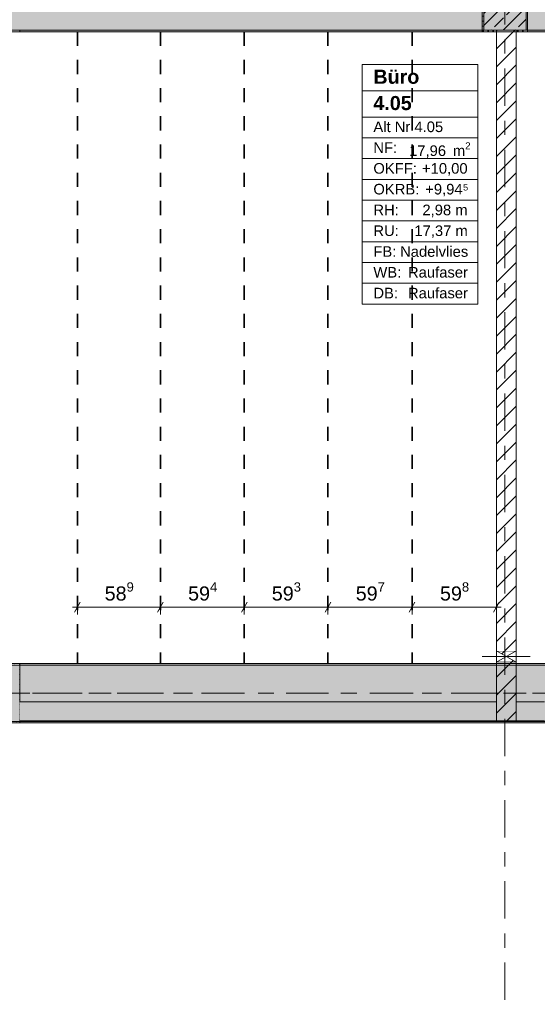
# Model space of a CAD drawing. Header units: metres. Extents: x -3.6 to 84.5, y -11 to 16.8.
# Tile 153 of 229: x 40.3 to 44, y 6.1 to 13.1. Entities that reach past the tile are written whole.
import ezdxf

# ---------------------------------------------------------------- set-up
doc = ezdxf.new("R2010")
doc.units = ezdxf.units.M
doc.header["$MEASUREMENT"] = 0
for name, pattern in [('Achse', [0.2, 0.1, -0.05, 0, -0.05]), ('Strichlinie doppelt', [0.546806, 0.264583, -0.105833, 0.070556, -0.105833]), ('Wipeout_Contour', [1, 0, -1])]:
    doc.linetypes.add(name, pattern=pattern)
for name, color, linetype in [('155 - Bemaßung_ Beschriftung.Ausbau - Deckenelemente', 7, 'Continuous'), ('401 - Zone.Raum_ Raumbegrenzung_ Whg.', 7, 'Continuous'), ('451 - Universal.Achsen Raster', 7, 'Continuous'), ('605 - Struktur.Wand Innen', 7, 'Continuous'), ('607 - Struktur.Stütze', 7, 'Continuous'), ('608 - Struktur.Träger', 7, 'Continuous'), ('Abbruch_605 - Struktur.Wand Innen', 7, 'Continuous'), ('Neubau_605 - Struktur.Wand Innen', 7, 'Continuous')]:
    doc.layers.add(name, color=color, linetype=linetype)
doc.styles.add('ERSTELLTER_STIL_1', font='txt')
doc.styles.add('ERSTELLTER_STIL_2', font='txt')
doc.linetypes.add('Abbruch 1', pattern='A,0,[1,2022.0244.A_L5A-PL04.10_iA_Deckenelemente 3.OG1.Shx,S=0.001984,R=0,X=0,Y=0],-0.25,0', length=0.25)
doc.dimstyles.new('ERSTELLTER_STIL__1', dxfattribs={"dimtxt": 0.1, "dimasz": 0.0532, "dimexe": 0.18, "dimexo": 0.0625, "dimgap": 0, "dimtad": 1, "dimtih": 1, "dimtoh": 1, "dimzin": 0, "dimdsep": 46, "dimtxsty": 'ERSTELLTER_STIL_2', "dimblk": 'ARROWHEAD_2', "dimblk1": 'ARROWHEAD_2', "dimblk2": 'ARROWHEAD_2', "dimcen": 0.09, "dimse1": 1, "dimse2": 1, "dimclrd": 7, "dimclre": 7, "dimclrt": 7, "dimazin": 0, "dimtfac": 1, "dimtdec": 4, "dimtmove": 0, "dimatfit": 3, "dimfxl": 1, "dimtolj": 1, "dimtzin": 0, "dimarcsym": 0})
pattern_1 = [(45, (0, 0), (-0.08485281, 0.08485281), []), (45, (-0.04243, 0.04243), (-0.08485281, 0.08485281), [0.09, -0.03])]
pattern_2 = [(45, (0, 0), (-0.01767767, 0.01767767), [0, -0.025])]
pattern_3 = [(45, (0, 0), (-0.0636396, 0.0636396), [])]

# ---------------------------------------------------------------- blocks, each defined once
blk = doc.blocks.new('*D151')
at = {"layer": '155 - Bemaßung_ Beschriftung.Ausbau - Deckenelemente', "color": 7, "linetype": 'Continuous', "lineweight": 5}
for p, q in [((40.7192, 8.945), (40.6788, 8.875)), ((40.699, 8.8575), (40.699, 8.9625)), ((41.3082, 8.945), (41.2678, 8.875)), ((41.288, 8.8575), (41.288, 8.9625)), ((40.6647, 8.91), (40.699, 8.91)), ((40.699, 8.91), (41.288, 8.91))]:
    blk.add_line(p, q, dxfattribs=at)
at = {"layer": '155 - Bemaßung_ Beschriftung.Ausbau - Deckenelemente', "color": 7, "lineweight": 5, "insert": (40.8925, 8.9283), "char_height": 0.1, "attachment_point": 7, "style": 'ERSTELLTER_STIL_2'}
blk.add_mtext('\\A1;{\\pql;\\fArial|b0|i0|c0|p38;58\\fArial|b0|i0|c0|p38;\\A1{\\H.66x;\\S9^  ;}}', dxfattribs=at)
blk = doc.blocks.new('ARROWHEAD_2')
at = {"color": 0, "linetype": 'Continuous', "lineweight": 0}
for p, q in [((0, 0), (-1, 0)), ((-0.38, -0.66), (0.38, 0.66))]:
    blk.add_line(p, q, dxfattribs=at)
blk = doc.blocks.new('*D152')
at = {"layer": '155 - Bemaßung_ Beschriftung.Ausbau - Deckenelemente', "color": 7, "linetype": 'Continuous', "lineweight": 5}
for p, q in [((41.3082, 8.945), (41.2678, 8.875)), ((41.288, 8.8575), (41.288, 8.9625)), ((41.9022, 8.945), (41.8618, 8.875)), ((41.882, 8.8575), (41.882, 8.9625)), ((41.288, 8.91), (41.882, 8.91))]:
    blk.add_line(p, q, dxfattribs=at)
at = {"layer": '155 - Bemaßung_ Beschriftung.Ausbau - Deckenelemente', "color": 7, "lineweight": 5, "insert": (41.484, 8.9283), "char_height": 0.1, "attachment_point": 7, "style": 'ERSTELLTER_STIL_2'}
blk.add_mtext('\\A1;{\\pql;\\fArial|b0|i0|c0|p38;59\\fArial|b0|i0|c0|p38;\\A1{\\H.66x;\\S4^  ;}}', dxfattribs=at)
blk = doc.blocks.new('*D153')
at = {"layer": '155 - Bemaßung_ Beschriftung.Ausbau - Deckenelemente', "color": 7, "linetype": 'Continuous', "lineweight": 5}
for p, q in [((41.9022, 8.945), (41.8618, 8.875)), ((41.882, 8.8575), (41.882, 8.9625)), ((42.4952, 8.945), (42.4548, 8.875)), ((42.475, 8.8575), (42.475, 8.9625)), ((41.882, 8.91), (42.475, 8.91))]:
    blk.add_line(p, q, dxfattribs=at)
at = {"layer": '155 - Bemaßung_ Beschriftung.Ausbau - Deckenelemente', "color": 7, "lineweight": 5, "insert": (42.0775, 8.9283), "char_height": 0.1, "attachment_point": 7, "style": 'ERSTELLTER_STIL_2'}
blk.add_mtext('\\A1;{\\pql;\\fArial|b0|i0|c0|p38;59\\fArial|b0|i0|c0|p38;\\A1{\\H.66x;\\S3^  ;}}', dxfattribs=at)
blk = doc.blocks.new('*D154')
at = {"layer": '155 - Bemaßung_ Beschriftung.Ausbau - Deckenelemente', "color": 7, "linetype": 'Continuous', "lineweight": 5}
for p, q in [((42.4952, 8.945), (42.4548, 8.875)), ((42.475, 8.8575), (42.475, 8.9625)), ((43.0922, 8.945), (43.0518, 8.875)), ((43.072, 8.8575), (43.072, 8.9625)), ((42.475, 8.91), (43.072, 8.91))]:
    blk.add_line(p, q, dxfattribs=at)
at = {"layer": '155 - Bemaßung_ Beschriftung.Ausbau - Deckenelemente', "color": 7, "lineweight": 5, "insert": (42.6725, 8.9283), "char_height": 0.1, "attachment_point": 7, "style": 'ERSTELLTER_STIL_2'}
blk.add_mtext('\\A1;{\\pql;\\fArial|b0|i0|c0|p38;59\\fArial|b0|i0|c0|p38;\\A1{\\H.66x;\\S7^  ;}}', dxfattribs=at)
blk = doc.blocks.new('*D155')
at = {"layer": '155 - Bemaßung_ Beschriftung.Ausbau - Deckenelemente', "color": 7, "linetype": 'Continuous', "lineweight": 5}
for p, q in [((43.0922, 8.945), (43.0518, 8.875)), ((43.072, 8.8575), (43.072, 8.9625)), ((43.6498, 8.875), (43.6902, 8.945)), ((43.67, 8.8575), (43.67, 8.9625)), ((43.072, 8.91), (43.67, 8.91)), ((43.67, 8.91), (43.7042, 8.91))]:
    blk.add_line(p, q, dxfattribs=at)
at = {"layer": '155 - Bemaßung_ Beschriftung.Ausbau - Deckenelemente', "color": 7, "lineweight": 5, "insert": (43.27, 8.9283), "char_height": 0.1, "attachment_point": 7, "style": 'ERSTELLTER_STIL_2'}
blk.add_mtext('\\A1;{\\pql;\\fArial|b0|i0|c0|p38;59\\fArial|b0|i0|c0|p38;\\A1{\\H.66x;\\S8^  ;}}', dxfattribs=at)

msp = doc.modelspace()

# ---------------------------------------------------------------- hatches: boundary and pattern name
at = {"layer": '607 - Struktur.Stütze', "linetype": 'Continuous', "lineweight": 0, "true_color": 0x000000}
h = msp.add_hatch(dxfattribs=at)
h.set_pattern_fill('Gips_0001', color=18, style=0, pattern_type=2)
h.set_pattern_definition(pattern_2)
h.paths.add_polyline_path([(43.58, 13.445), (43.57, 13.445), (43.57, 12.99), (43.67, 12.99), (43.67, 13), (43.58, 13)])
h = msp.add_hatch(dxfattribs=at)
h.set_pattern_fill('Beton__Stahlbeton_0001', color=18, style=0, pattern_type=2)
h.set_pattern_definition(pattern_1)
h.paths.add_polyline_path([(43.58, 13), (43.88, 13), (43.88, 13.45), (43.58, 13.45)])
h = msp.add_hatch(dxfattribs=at)
h.set_pattern_fill('Gips_0001', color=18, style=0, pattern_type=2)
h.set_pattern_definition(pattern_2)
h.paths.add_polyline_path([(43.81, 12.99), (43.89, 12.99), (43.89, 13.445), (43.88, 13.445), (43.88, 13), (43.81, 13)])
h = msp.add_hatch(dxfattribs=at)
h.set_pattern_fill('Gips_0001', color=18, style=0, pattern_type=2)
h.set_pattern_definition(pattern_2)
h.paths.add_polyline_path([(39.97, 8.09), (40.29, 8.09), (40.29, 8.51), (40.19, 8.51), (40.19, 8.5), (40.28, 8.5), (40.28, 8.1), (39.98, 8.1), (39.98, 8.5), (40.05, 8.5), (40.05, 8.51), (39.97, 8.51)])
at = {"layer": '608 - Struktur.Träger', "linetype": 'Continuous', "lineweight": 0, "true_color": 0x000000}
h = msp.add_hatch(dxfattribs=at)
h.set_pattern_fill('Gips_0001', color=18, style=0, pattern_type=2)
h.set_pattern_definition(pattern_2)
h.paths.add_polyline_path([(40.29, 13), (40.29, 12.99), (43.57, 12.99), (43.57, 13)])
h = msp.add_hatch(dxfattribs=at)
h.set_pattern_fill('Gips_0001', color=18, style=0, pattern_type=2)
h.set_pattern_definition(pattern_2)
h.paths.add_polyline_path([(43.89, 12.99), (47.17, 12.99), (47.17, 13), (43.89, 13)])
at = {"layer": 'Abbruch_605 - Struktur.Wand Innen', "linetype": 'Continuous', "lineweight": 0, "true_color": 0x000000}
h = msp.add_hatch(dxfattribs=at)
h.set_pattern_fill('MW_Ziegel_0001', color=18, style=0, pattern_type=2)
h.set_pattern_definition(pattern_3)
h.paths.add_polyline_path([(43.67, 8.6), (43.74, 8.56), (43.81, 8.6)])
h = msp.add_hatch(dxfattribs=at)
h.set_pattern_fill('MW_Ziegel_0001', color=18, style=0, pattern_type=2)
h.set_pattern_definition(pattern_3)
h.paths.add_polyline_path([(43.67, 8.52), (43.81, 8.52), (43.74, 8.56)])

# ---------------------------------------------------------------- linework, layer by layer
at = {"layer": '155 - Bemaßung_ Beschriftung.Ausbau - Deckenelemente', "color": 7, "linetype": 'Achse', "lineweight": 35}
for p, q in [((40.699, 12.99), (40.699, 8.51)), ((41.288, 12.99), (41.288, 8.51)), ((41.882, 12.99), (41.882, 8.51)), ((42.475, 12.99), (42.475, 8.51)), ((43.072, 12.99), (43.072, 8.51))]:
    msp.add_line(p, q, dxfattribs=at)
at = {"layer": '401 - Zone.Raum_ Raumbegrenzung_ Whg.', "color": 7, "linetype": 'Continuous', "lineweight": 9}
for p, q in [((43.5379, 12.7583), (42.7191, 12.7583)), ((42.7191, 12.7583), (42.7191, 11.0591)), ((42.7191, 12.7583), (43.5379, 12.7583)), ((42.7191, 12.5716), (42.7191, 12.7583)), ((43.5379, 11.0591), (43.5379, 12.7583)), ((43.5379, 12.7583), (43.5379, 12.5716)), ((43.5379, 12.5716), (42.7191, 12.5716)), ((42.7191, 12.5716), (43.5379, 12.5716)), ((42.7191, 12.385), (42.7191, 12.5716)), ((43.5379, 12.5716), (43.5379, 12.385)), ((43.5379, 12.385), (42.7191, 12.385)), ((42.7191, 12.385), (43.5379, 12.385)), ((42.7191, 12.2377), (42.7191, 12.385)), ((43.5379, 12.385), (43.5379, 12.2377)), ((43.5379, 12.2377), (42.7191, 12.2377)), ((42.7191, 12.2377), (43.5379, 12.2377)), ((42.7191, 12.0904), (42.7191, 12.2377)), ((43.5379, 12.2377), (43.5379, 12.0904)), ((43.5379, 12.0904), (42.7191, 12.0904)), ((42.7191, 12.0904), (43.5379, 12.0904)), ((42.7191, 11.9431), (42.7191, 12.0904)), ((43.5379, 12.0904), (43.5379, 11.9431)), ((43.5379, 11.9431), (42.7191, 11.9431)), ((42.7191, 11.9431), (43.5379, 11.9431)), ((42.7191, 11.7958), (42.7191, 11.9431)), ((43.5379, 11.9431), (43.5379, 11.7958)), ((43.5379, 11.7958), (42.7191, 11.7958)), ((42.7191, 11.7958), (43.5379, 11.7958)), ((42.7191, 11.6484), (42.7191, 11.7958)), ((43.5379, 11.7958), (43.5379, 11.6484)), ((43.5379, 11.6484), (42.7191, 11.6484)), ((42.7191, 11.6484), (43.5379, 11.6484)), ((42.7191, 11.5011), (42.7191, 11.6484)), ((43.5379, 11.6484), (43.5379, 11.5011)), ((43.5379, 11.5011), (42.7191, 11.5011)), ((42.7191, 11.5011), (43.5379, 11.5011)), ((42.7191, 11.3538), (42.7191, 11.5011)), ((43.5379, 11.5011), (43.5379, 11.3538)), ((43.5379, 11.3538), (42.7191, 11.3538)), ((42.7191, 11.3538), (43.5379, 11.3538)), ((42.7191, 11.2065), (42.7191, 11.3538)), ((43.5379, 11.3538), (43.5379, 11.2065)), ((43.5379, 11.2065), (42.7191, 11.2065)), ((42.7191, 11.2065), (43.5379, 11.2065)), ((42.7191, 11.0591), (42.7191, 11.2065)), ((43.5379, 11.2065), (43.5379, 11.0591)), ((42.7191, 11.0591), (43.5379, 11.0591)), ((43.5379, 11.0591), (42.7191, 11.0591))]:
    msp.add_line(p, q, dxfattribs=at)
at = {"layer": '607 - Struktur.Stütze', "color": 7, "linetype": 'Continuous', "lineweight": 5, "flags": 128}
for points in [[(43.57, 13.445), (43.57, 12.99), (43.67, 12.99)], [(43.81, 12.99), (43.89, 12.99), (43.89, 13.445)], [(40.05, 8.51), (39.97, 8.51), (39.97, 8.09), (40.29, 8.09), (40.29, 8.51), (40.19, 8.51)]]:
    msp.add_lwpolyline(points, dxfattribs=at)
at = {"layer": '607 - Struktur.Stütze', "color": 7, "linetype": 'Continuous', "lineweight": 13, "flags": 128}
msp.add_lwpolyline([(43.58, 13), (43.88, 13), (43.88, 13.45), (43.58, 13.45)], close=True, dxfattribs=at)
at = {"layer": '608 - Struktur.Träger', "color": 7, "linetype": 'Continuous', "lineweight": 5}
for p, q in [((40.29, 13), (40.29, 12.99)), ((43.57, 12.99), (40.29, 12.99)), ((43.57, 13), (43.57, 12.99)), ((43.89, 13), (43.89, 12.99)), ((47.17, 12.99), (43.89, 12.99)), ((40.29, 8.51), (40.29, 8.5))]:
    msp.add_line(p, q, dxfattribs=at)
at = {"layer": '608 - Struktur.Träger', "color": 7, "linetype": 'Continuous', "lineweight": 13}
msp.add_line((40.29, 8.5), (39.97, 8.5), dxfattribs=at)
at = {"layer": 'Abbruch_605 - Struktur.Wand Innen', "color": 7, "linetype": 'Abbruch 1', "lineweight": 18}
for p, q in [((43.81, 8.6), (43.67, 8.6)), ((43.67, 8.52), (43.81, 8.52))]:
    msp.add_line(p, q, dxfattribs=at)
at = {"layer": 'Abbruch_605 - Struktur.Wand Innen', "color": 160, "linetype": 'Abbruch 1', "lineweight": 5, "true_color": 0x3232ff}
msp.add_line((43.57, 8.56), (43.91, 8.56), dxfattribs=at)
msp.add_line((43.57, 8.56), (43.91, 8.56), dxfattribs=at)
at = {"layer": 'Abbruch_605 - Struktur.Wand Innen', "color": 7, "linetype": 'Abbruch 1', "lineweight": 18, "flags": 128}
for points in [[(43.67, 8.6), (43.67, 8.52)], [(43.81, 8.52), (43.81, 8.6)]]:
    msp.add_lwpolyline(points, dxfattribs=at)
at = {"layer": 'Neubau_605 - Struktur.Wand Innen', "color": 1, "linetype": 'Continuous', "lineweight": 9}
for p, q in [((43.67, 8.52), (43.81, 8.6)), ((43.67, 8.6), (43.81, 8.52))]:
    msp.add_line(p, q, dxfattribs=at)

# ---------------------------------------------------------------- texts
at = {"layer": '401 - Zone.Raum_ Raumbegrenzung_ Whg.', "color": 7, "lineweight": 9, "attachment_point": 1}
for s, insert, char_height, style in [('\\A1;{\\pqj;\\pt0;\\fArial|b1|i0|c0|p38;Büro}', (42.7976, 12.7207), 0.1, 'ERSTELLTER_STIL_1'), ('\\A1;{\\pqj;\\pt0;\\fArial|b1|i0|c0|p38;}', (43.4594, 12.7435), 0.1, 'ERSTELLTER_STIL_1'), ('\\A1;{\\pql;\\pt0;\\fArial|b1|i0|c0|p38;4.05}', (42.7976, 12.5341), 0.1, 'ERSTELLTER_STIL_1'), ('\\A1;{\\pqj;\\pt0;\\fArial|b1|i0|c0|p38;}', (43.4594, 12.5569), 0.1, 'ERSTELLTER_STIL_1'), ('\\A1;{\\pqj;\\pt0;\\fArial|b0|i0|c0|p38;Alt Nr 4.05}', (42.7976, 12.3532), 0.075, 'ERSTELLTER_STIL_2'), ('\\A1;{\\pqj;\\pt0;\\fArial|b0|i0|c0|p38;}', (43.4594, 12.3703), 0.075, 'ERSTELLTER_STIL_2'), ('\\A1;{\\pqj;\\pt0;\\fArial|b0|i0|c0|p38;NF: }', (42.7976, 12.2058), 0.075, 'ERSTELLTER_STIL_2'), ('\\A1;{\\pql;\\pt0,0.05;\\fArial|b0|i0|c0|p38;17,96\\fArial|b0|i0|c0|p38;\\A1{\\H.66x;\\S^  ;}\\fArial|b0|i0|c0|p38; m\\fArial|b0|i0|c0|p38;\\A1{\\H.66x;\\S2^  ;}}', (43.0508, 12.2058), 0.075, 'ERSTELLTER_STIL_2'), ('\\A1;{\\pqj;\\pt0;\\fArial|b0|i0|c0|p38;OKFF: }', (42.7976, 12.0585), 0.075, 'ERSTELLTER_STIL_2'), ('\\A1;{\\pqj;\\pt0;\\fArial|b0|i0|c0|p38;+10,00}', (43.1426, 12.0585), 0.075, 'ERSTELLTER_STIL_2'), ('\\A1;{\\pqj;\\pt0;\\fArial|b0|i0|c0|p38;OKRB: }', (42.7976, 11.9112), 0.075, 'ERSTELLTER_STIL_2'), ('\\A1;{\\pqj;\\pt0;\\fArial|b0|i0|c0|p38;+9,94⁵}', (43.1652, 11.9112), 0.075, 'ERSTELLTER_STIL_2'), ('\\A1;{\\pqj;\\pt0;\\fArial|b0|i0|c0|p38;RH: }', (42.7976, 11.7639), 0.075, 'ERSTELLTER_STIL_2'), ('\\A1;{\\pqj;\\pt0;\\fArial|b0|i0|c0|p38;2,98 m}', (43.1453, 11.7639), 0.075, 'ERSTELLTER_STIL_2'), ('\\A1;{\\pqj;\\pt0;\\fArial|b0|i0|c0|p38;RU: }', (42.7976, 11.6166), 0.075, 'ERSTELLTER_STIL_2'), ('\\A1;{\\pqj;\\pt0;\\fArial|b0|i0|c0|p38;17,37 m}', (43.0884, 11.6166), 0.075, 'ERSTELLTER_STIL_2'), ('\\A1;{\\pqj;\\pt0;\\fArial|b0|i0|c0|p38;FB: }', (42.7976, 11.4692), 0.075, 'ERSTELLTER_STIL_2'), ('\\A1;{\\pqj;\\pt0;\\fArial|b0|i0|c0|p38;Nadelvlies}', (42.9869, 11.4692), 0.075, 'ERSTELLTER_STIL_2'), ('\\A1;{\\pqj;\\pt0;\\fArial|b0|i0|c0|p38;WB: }', (42.7976, 11.3219), 0.075, 'ERSTELLTER_STIL_2'), ('\\A1;{\\pqj;\\pt0;\\fArial|b0|i0|c0|p38;Raufaser}', (43.0431, 11.3219), 0.075, 'ERSTELLTER_STIL_2'), ('\\A1;{\\pqj;\\pt0;\\fArial|b0|i0|c0|p38;DB: }', (42.7976, 11.1746), 0.075, 'ERSTELLTER_STIL_2'), ('\\A1;{\\pqj;\\pt0;\\fArial|b0|i0|c0|p38;Raufaser}', (43.0431, 11.1746), 0.075, 'ERSTELLTER_STIL_2')]:
    msp.add_mtext(s, dxfattribs=dict(at, insert=insert, char_height=char_height, style=style))

# ---------------------------------------------------------------- dimensions: what is measured, and where the dimension line sits
at = {"layer": '155 - Bemaßung_ Beschriftung.Ausbau - Deckenelemente', "color": 7, "linetype": 'Continuous', "lineweight": 5}
for base, p1, p2, picture, middle in [((41.288, 8.91), (40.699, 8.51), (41.288, 8.51), '*D151', (41.1038, 8.98)), ((41.882, 8.91), (41.288, 8.51), (41.882, 8.51), '*D152', (41.6953, 8.98)), ((42.475, 8.91), (41.882, 8.51), (42.475, 8.51), '*D153', (42.2888, 8.98)), ((43.072, 8.91), (42.475, 8.51), (43.072, 8.51), '*D154', (42.8838, 8.98))]:
    dim = msp.add_linear_dim(base=base, p1=p1, p2=p2, dimstyle='ERSTELLTER_STIL__1', dxfattribs=at)
    dim.commit()
    dim.dimension.update_dxf_attribs({"geometry": picture, "text_midpoint": middle, "dimtype": 160})

# ---------------------------------------------------------------- wipeouts: each hides what was drawn before it
at = {"color": 254, "linetype": 'Wipeout_Contour', "lineweight": 0, "ltscale": 184.874914}
msp.add_wipeout([(43.81, 8.105), (47.17, 8.105), (47.17, 8.2405), (43.81, 8.2405)], dxfattribs=at).dxf.layer = '605 - Struktur.Wand Innen'

# ---------------------------------------------------------------- next in the draw order: linework, layer by layer
at = {"layer": '605 - Struktur.Wand Innen', "color": 7, "linetype": 'Continuous', "lineweight": 18}
msp.add_line((43.81, 8.105), (43.81, 8.2405), dxfattribs=at)
at = {"layer": '605 - Struktur.Wand Innen', "color": 7, "linetype": 'Continuous', "lineweight": 13, "flags": 128}
msp.add_lwpolyline([(44.01, 8.2405), (43.81, 8.2405)], dxfattribs=at)

# ---------------------------------------------------------------- next in the draw order: wipeouts: each hides what was drawn before it
at = {"color": 254, "linetype": 'Wipeout_Contour', "lineweight": 0, "ltscale": 180.404481}
msp.add_wipeout([(43.81, 13), (43.67, 13), (43.67, 8.6), (43.81, 8.6)], dxfattribs=at).dxf.layer = '605 - Struktur.Wand Innen'
at = {"color": 254, "linetype": 'Wipeout_Contour', "lineweight": 0, "ltscale": 171.073869}
msp.add_wipeout([(40.29, 8.105), (43.67, 8.105), (43.67, 8.2405), (40.29, 8.2405)], dxfattribs=at).dxf.layer = '605 - Struktur.Wand Innen'

# ---------------------------------------------------------------- next in the draw order: hatches: boundary and pattern name
at = {"layer": '605 - Struktur.Wand Innen', "linetype": 'Continuous', "lineweight": 0, "true_color": 0x000000}
h = msp.add_hatch(dxfattribs=at)
h.set_pattern_fill('MW_Ziegel_0001', color=18, style=0, pattern_type=2)
h.set_pattern_definition(pattern_3)
h.paths.add_polyline_path([(43.81, 13), (43.67, 13), (43.67, 8.6), (43.81, 8.6)])
at = {"layer": '608 - Struktur.Träger', "linetype": 'Continuous', "lineweight": 0, "true_color": 0x000000}
h = msp.add_hatch(dxfattribs=at)
h.set_pattern_fill('Beton__Stahlbeton_0001', color=18, style=0, pattern_type=2)
h.set_pattern_definition(pattern_1)
h.paths.add_polyline_path([(15.09, 13.3), (14.78, 13.3), (14.78, 13), (15.09, 13), (18.37, 13), (18.69, 13), (21.97, 13), (22.29, 13), (25.57, 13), (25.89, 13), (29.17, 13), (29.49, 13), (32.77, 13), (33.09, 13), (36.37, 13), (36.69, 13), (39.97, 13), (40.29, 13), (43.57, 13), (43.89, 13), (47.17, 13), (47.48, 13), (47.48, 13.3), (47.17, 13.3), (43.89, 13.3), (43.57, 13.3), (40.29, 13.3), (39.97, 13.3), (36.69, 13.3), (36.37, 13.3), (33.09, 13.3), (32.77, 13.3), (29.49, 13.3), (29.17, 13.3), (25.89, 13.3), (25.57, 13.3), (22.29, 13.3), (21.97, 13.3), (18.69, 13.3), (18.37, 13.3)])

# ---------------------------------------------------------------- next in the draw order: linework, layer by layer
at = {"layer": '605 - Struktur.Wand Innen', "color": 7, "linetype": 'Continuous', "lineweight": 18}
msp.add_line((43.67, 8.2405), (43.67, 8.105), dxfattribs=at)
at = {"layer": '605 - Struktur.Wand Innen', "color": 7, "linetype": 'Continuous', "lineweight": 18, "flags": 128}
for points in [[(43.67, 13), (43.67, 8.6)], [(43.81, 8.6), (43.81, 13)]]:
    msp.add_lwpolyline(points, dxfattribs=at)
at = {"layer": '605 - Struktur.Wand Innen', "color": 7, "linetype": 'Continuous', "lineweight": 13, "flags": 128}
for points in [[(43.67, 8.2405), (40.29, 8.2405)], [(40.29, 8.105), (44.01, 8.105)]]:
    msp.add_lwpolyline(points, dxfattribs=at)
at = {"layer": '608 - Struktur.Träger', "color": 7, "linetype": 'Continuous', "lineweight": 13}
msp.add_line((14.78, 12.99), (47.48, 12.99), dxfattribs=at)
at = {"layer": '608 - Struktur.Träger', "color": 7, "linetype": 'Continuous', "lineweight": 5}
msp.add_line((40.29, 8.1), (40.29, 8.09), dxfattribs=at)
at = {"layer": '608 - Struktur.Träger', "color": 7, "linetype": 'Continuous', "lineweight": 13, "flags": 128}
msp.add_lwpolyline([(47.48, 13), (47.17, 13), (43.89, 13), (43.57, 13), (40.29, 13), (39.97, 13), (36.69, 13), (36.37, 13), (33.09, 13), (32.77, 13), (29.49, 13), (29.17, 13), (25.89, 13), (25.57, 13), (22.29, 13), (21.97, 13), (18.69, 13), (18.37, 13), (15.09, 13), (14.78, 13)], dxfattribs=at)

# ---------------------------------------------------------------- next in the draw order: wipeouts: each hides what was drawn before it
at = {"color": 254, "linetype": 'Wipeout_Contour', "lineweight": 0, "ltscale": 177.998158}
msp.add_wipeout([(43.67, 8.2405), (43.67, 8.105), (43.81, 8.105), (43.81, 8.2405)], dxfattribs=at).dxf.layer = '605 - Struktur.Wand Innen'

# ---------------------------------------------------------------- next in the draw order: hatches: boundary and pattern name
at = {"layer": '605 - Struktur.Wand Innen', "linetype": 'Continuous', "lineweight": 0, "true_color": 0x000000}
h = msp.add_hatch(dxfattribs=at)
h.set_pattern_fill('MW_Ziegel_0001', color=18, style=0, pattern_type=2)
h.set_pattern_definition(pattern_3)
h.paths.add_polyline_path([(43.67, 8.2405), (43.67, 8.105), (43.81, 8.105), (43.81, 8.2405)])
at = {"layer": '608 - Struktur.Träger', "linetype": 'Continuous', "lineweight": 0, "true_color": 0x000000}
h = msp.add_hatch(dxfattribs=at)
h.set_pattern_fill('Gips_0001', color=18, style=0, pattern_type=2)
h.set_pattern_definition(pattern_2)
h.paths.add_polyline_path([(40.29, 8.1), (40.29, 8.09), (47.17, 8.09), (47.17, 8.1)])

# ---------------------------------------------------------------- next in the draw order: linework, layer by layer
at = {"layer": '605 - Struktur.Wand Innen', "color": 7, "linetype": 'Continuous', "lineweight": 13}
msp.add_line((43.67, 8.105), (43.81, 8.105), dxfattribs=at)
at = {"layer": '608 - Struktur.Träger', "color": 7, "linetype": 'Continuous', "lineweight": 13}
msp.add_line((0.38, 8.09), (61.88, 8.09), dxfattribs=at)
at = {"layer": '608 - Struktur.Träger', "color": 7, "linetype": 'Continuous', "lineweight": 5}
msp.add_line((47.17, 8.09), (40.29, 8.09), dxfattribs=at)
at = {"layer": '608 - Struktur.Träger', "color": 7, "linetype": 'Continuous', "lineweight": 13, "flags": 128}
msp.add_lwpolyline([(47.49, 8.1), (47.17, 8.1), (40.29, 8.1), (39.97, 8.1), (33.09, 8.1), (32.77, 8.1), (29.4, 8.1), (29.25, 8.1), (25.89, 8.1), (25.57, 8.1), (22.2, 8.1), (22.05, 8.1), (18.69, 8.1), (18.37, 8.1), (15.09, 8.1), (14.77, 8.1), (11.49, 8.1), (11.17, 8.1), (7.89, 8.1), (7.57, 8.1), (0.69, 8.1), (0.38, 8.1)], dxfattribs=at)

# ---------------------------------------------------------------- next in the draw order: wipeouts: each hides what was drawn before it
at = {"color": 254, "linetype": 'Wipeout_Contour', "lineweight": 0, "ltscale": 178.15248}
msp.add_wipeout([(43.81, 8.52), (43.67, 8.52), (43.67, 8.2405), (43.81, 8.2405)], dxfattribs=at).dxf.layer = '605 - Struktur.Wand Innen'

# ---------------------------------------------------------------- next in the draw order: hatches: boundary and pattern name
at = {"layer": '605 - Struktur.Wand Innen', "linetype": 'Continuous', "lineweight": 0, "true_color": 0x000000}
h = msp.add_hatch(dxfattribs=at)
h.set_pattern_fill('MW_Ziegel_0001', color=18, style=0, pattern_type=2)
h.set_pattern_definition(pattern_3)
h.paths.add_polyline_path([(43.81, 8.52), (43.67, 8.52), (43.67, 8.2405), (43.81, 8.2405)])
at = {"layer": '608 - Struktur.Träger', "linetype": 'Continuous', "lineweight": 0, "true_color": 0x000000}
h = msp.add_hatch(dxfattribs=at)
h.set_pattern_fill('Beton__Stahlbeton_0001', color=18, style=0, pattern_type=2)
h.set_pattern_definition(pattern_1)
h.paths.add_polyline_path([(0.69, 8.5), (0.38, 8.5), (0.38, 8.1), (0.69, 8.1), (7.57, 8.1), (7.89, 8.1), (11.17, 8.1), (11.49, 8.1), (14.77, 8.1), (15.09, 8.1), (18.37, 8.1), (18.69, 8.1), (22.05, 8.1), (22.2, 8.1), (25.57, 8.1), (25.89, 8.1), (29.25, 8.1), (29.4, 8.1), (32.77, 8.1), (33.09, 8.1), (39.97, 8.1), (40.29, 8.1), (47.17, 8.1), (47.49, 8.1), (50.77, 8.1), (51.09, 8.1), (54.37, 8.1), (54.69, 8.1), (61.57, 8.1), (61.88, 8.1), (61.88, 8.5), (61.57, 8.5), (58.195, 8.5), (58.055, 8.5), (54.69, 8.5), (54.37, 8.5), (51.09, 8.5), (50.77, 8.5), (47.49, 8.5), (47.17, 8.5), (43.81, 8.5), (43.67, 8.5), (40.29, 8.5), (39.97, 8.5), (36.61, 8.5), (36.46, 8.5), (33.09, 8.5), (32.77, 8.5), (29.4, 8.5), (29.25, 8.5), (25.89, 8.5), (25.57, 8.5), (22.2, 8.5), (22.05, 8.5), (18.69, 8.5), (18.37, 8.5), (15.09, 8.5), (14.77, 8.5), (11.49, 8.5), (11.17, 8.5), (7.89, 8.5), (7.57, 8.5), (4.21, 8.5), (4.05, 8.5)])
h = msp.add_hatch(dxfattribs=at)
h.set_pattern_fill('Gips_0001', color=18, style=0, pattern_type=2)
h.set_pattern_definition(pattern_2)
h.paths.add_polyline_path([(40.29, 8.5), (43.67, 8.5), (43.67, 8.51), (40.29, 8.51)])
h = msp.add_hatch(dxfattribs=at)
h.set_pattern_fill('Gips_0001', color=18, style=0, pattern_type=2)
h.set_pattern_definition(pattern_2)
h.paths.add_polyline_path([(47.17, 8.51), (43.81, 8.51), (43.81, 8.5), (47.17, 8.5)])

# ---------------------------------------------------------------- next in the draw order: linework, layer by layer
at = {"layer": '451 - Universal.Achsen Raster', "color": 160, "linetype": 'Strichlinie doppelt', "lineweight": 9, "true_color": 0x3232ff}
for p, q in [((43.73, -10.585), (43.73, 16.355)), ((64.935, 8.3), (-3.175, 8.3))]:
    msp.add_line(p, q, dxfattribs=at)
at = {"layer": '605 - Struktur.Wand Innen', "color": 7, "linetype": 'Continuous', "lineweight": 18}
for p, q in [((43.67, 8.2405), (43.67, 8.105)), ((43.81, 8.105), (43.81, 8.2405))]:
    msp.add_line(p, q, dxfattribs=at)
at = {"layer": '605 - Struktur.Wand Innen', "color": 7, "linetype": 'Continuous', "lineweight": 18, "flags": 128}
for points in [[(43.67, 8.52), (43.67, 8.2405)], [(43.81, 8.2405), (43.81, 8.52)]]:
    msp.add_lwpolyline(points, dxfattribs=at)
at = {"layer": '608 - Struktur.Träger', "color": 7, "linetype": 'Continuous', "lineweight": 13}
for p, q in [((0.38, 8.51), (61.88, 8.51)), ((43.67, 8.5), (40.29, 8.5)), ((43.81, 8.5), (43.67, 8.5)), ((47.17, 8.5), (43.81, 8.5))]:
    msp.add_line(p, q, dxfattribs=at)
at = {"layer": '608 - Struktur.Träger', "color": 7, "linetype": 'Continuous', "lineweight": 5}
for p, q in [((43.67, 8.51), (40.29, 8.51)), ((43.67, 8.51), (43.67, 8.5)), ((43.81, 8.51), (43.81, 8.5)), ((47.17, 8.51), (43.81, 8.51))]:
    msp.add_line(p, q, dxfattribs=at)
at = {"layer": '608 - Struktur.Träger', "color": 7, "linetype": 'Achse', "lineweight": 9}
msp.add_line((0.38, 8.3), (61.88, 8.3), dxfattribs=at)

# ---------------------------------------------------------------- next in the draw order: dimensions: what is measured, and where the dimension line sits
at = {"layer": '155 - Bemaßung_ Beschriftung.Ausbau - Deckenelemente', "color": 7, "linetype": 'Continuous', "lineweight": 5}
dim = msp.add_linear_dim(base=(43.67, 8.91), p1=(43.072, 8.51), p2=(43.67, 10.6202), dimstyle='ERSTELLTER_STIL__1', dxfattribs=at)
dim.commit()
dim.dimension.update_dxf_attribs({"geometry": '*D155', "text_midpoint": (43.4813, 8.98), "dimtype": 160})

doc.saveas('drawing.dxf')
